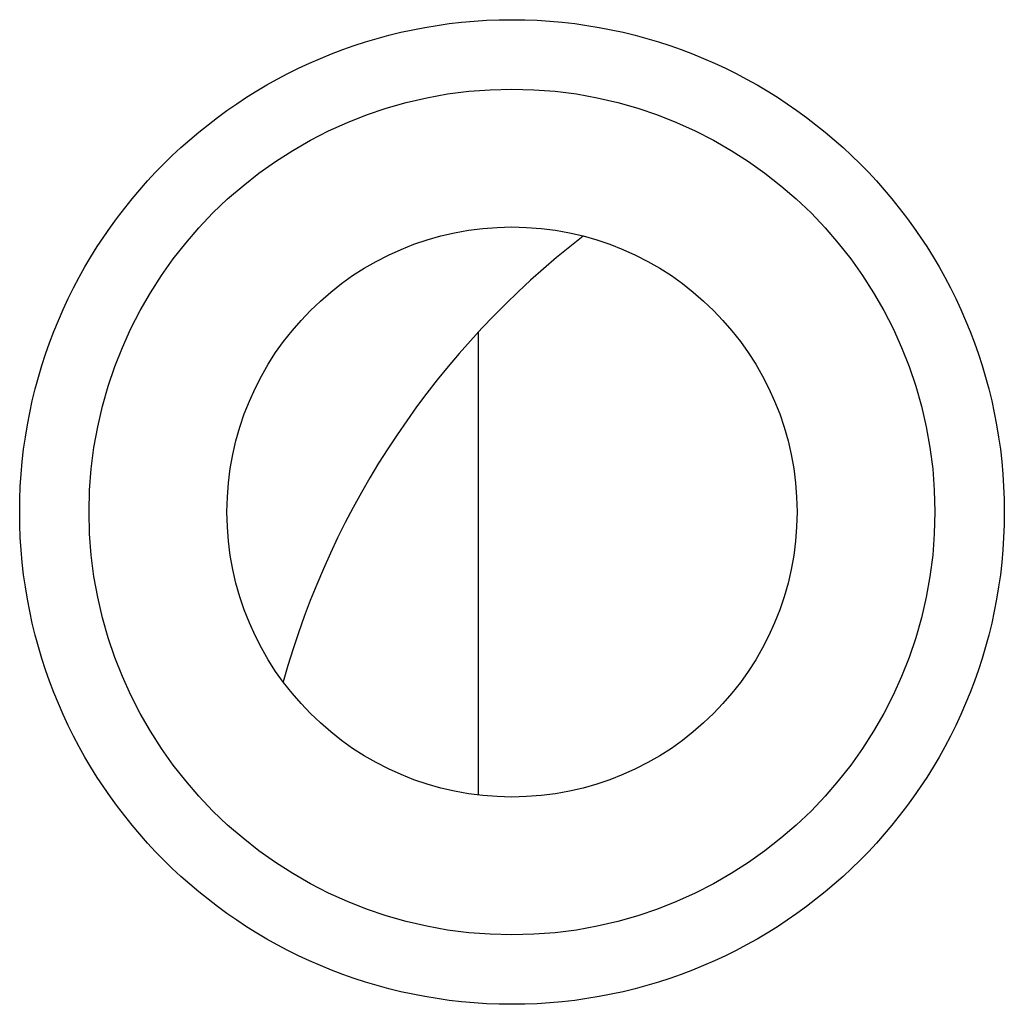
# Model space of a CAD drawing. Header units: millimetres. Extents: x 0 to 1118, y 0 to 864.
# Tile 10 of 117: x 219.4 to 222.34, y 268.04 to 270.98. Entities that reach past the tile are written whole.
import ezdxf

# ---------------------------------------------------------------- set-up
doc = ezdxf.new("R2010")
doc.units = ezdxf.units.MM

msp = doc.modelspace()

# ---------------------------------------------------------------- linework, layer by layer
at = {"color": 7, "linetype": 'Continuous', "lineweight": 25}
msp.add_line((220.7674, 268.665), (220.7674, 270.0463), dxfattribs=at)
for radius in [1.4682, 1.2611, 0.85]:
    msp.add_circle((220.8674, 269.5091), radius, dxfattribs=at)
msp.add_arc((222.632, 268.3215), 2.54, 127.6678, 164.4518, dxfattribs=at)

doc.saveas('drawing.dxf')
